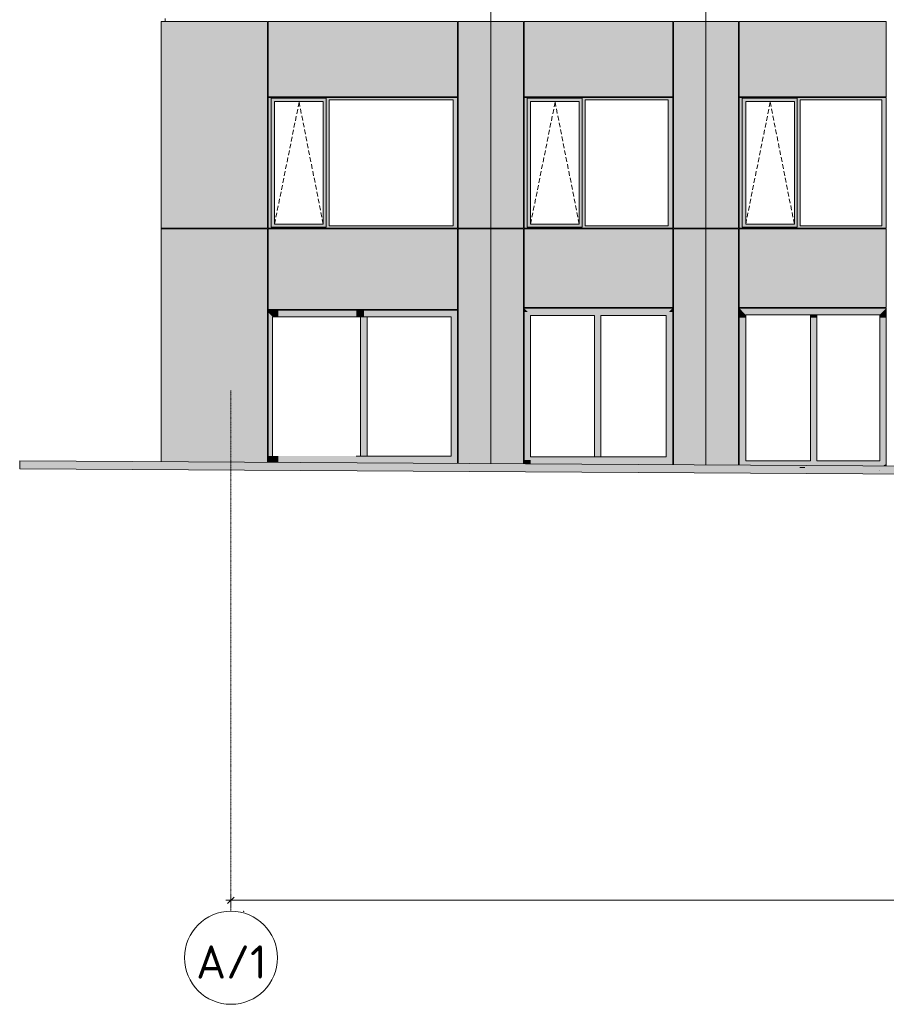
# Model space of a CAD drawing. Header units: millimetres. Extents: x 169383 to 755273, y -3871 to 302042.
# Tile 1 of 61: x 169383 to 182421, y -3871 to 10930. Entities that reach past the tile are written whole.
import ezdxf

# ---------------------------------------------------------------- set-up
doc = ezdxf.new("R2010")
doc.units = ezdxf.units.MM
doc.header["$MEASUREMENT"] = 0
doc.linetypes.add('OO_EOIAAY', pattern=[105.833361, 70.555568, -35.277793])
doc.linetypes.add('Штрихпунктирная', pattern=[6.702778, 3.527778, -1.763889, 0, -1.411111])
for name, color, linetype, lineweight in [('0_Ном._пера__1', 7, 'Continuous', 0), ('0_Ном._пера__120', 7, 'Continuous', 0), ('0_Ном._пера__141', 7, 'Continuous', 5), ('АР-Чертеж-Размеры.АР_Ном._пера__1', 7, 'Continuous', 0)]:
    doc.layers.add(name, color=color, linetype=linetype, lineweight=lineweight)
doc.layers.add('АР-Стены_внешние_.АР_Ном._пера__214', color=7, linetype='Continuous', lineweight=0, true_color=0xe2eaf1)
doc.layers.add('АР-Чертеж-Размеры.АР', color=7, linetype='Continuous')
doc.styles.add('РЎР“Р•РќР•Р\xa0РР\xa0_РЎРўРР›Р¬_1', font='isocpeur.ttf')
doc.styles.add('РЎР“Р•РќР•Р\xa0РР\xa0_РЎРўРР›Р¬_2', font='GOST_Common.ttf')
doc.dimstyles.new('СГЕНЕРИР_СТИЛЬ__1', dxfattribs={"dimtxt": 400, "dimasz": 95, "dimexe": 0.18, "dimexo": 0.0625, "dimgap": 0, "dimtad": 1, "dimtih": 1, "dimtoh": 1, "dimlfac": 0.001, "dimzin": 0, "dimdsep": 46, "dimtxsty": 'РЎР“Р•РќР•Р\xa0РР\xa0_РЎРўРР›Р¬_2', "dimblk": 'ARROWHEAD_6', "dimblk1": 'ARROWHEAD_6', "dimblk2": 'ARROWHEAD_6', "dimcen": 0.09, "dimse1": 1, "dimse2": 1, "dimclrd": 7, "dimclre": 7, "dimclrt": 7, "dimadec": 0, "dimazin": 0, "dimtfac": 1, "dimtdec": 4, "dimtmove": 0, "dimatfit": 3, "dimfxl": 0, "dimtolj": 1, "dimtzin": 0, "dimarcsym": 0})

# ---------------------------------------------------------------- blocks, each defined once
blk = doc.blocks.new('*D2')
at = {"layer": 'АР-Чертеж-Размеры.АР_Ном._пера__1', "color": 7, "linetype": 'Continuous', "lineweight": 0}
for p, q in [((172562, -2402), (172562, -2214)), ((216322, -2402), (216322, -2214)), ((172487, -2308), (172562, -2308)), ((172612, -2258), (172512, -2358)), ((172562, -2308), (216322, -2308)), ((216272, -2358), (216372, -2258)), ((216322, -2308), (216397, -2308))]:
    blk.add_line(p, q, dxfattribs=at)
at = {"layer": 'АР-Чертеж-Размеры.АР_Ном._пера__1', "color": 7, "lineweight": 0, "insert": (193785, -2228), "char_height": 400, "attachment_point": 7, "style": 'РЎР“Р•РќР•Р\xa0РР\xa0_РЎРўРР›Р¬_2'}
blk.add_mtext('\\A1;{\\pql;\\fGOST Common|b0|i0|c204|p0;\\W1.000000;43,76}', dxfattribs=at)
blk = doc.blocks.new('ARROWHEAD_6')
at = {"color": 0, "linetype": 'Continuous', "lineweight": 0}
for p, q in [((0, 0), (-1, 0)), ((-0.5, -0.5), (0.5, 0.5))]:
    blk.add_line(p, q, dxfattribs=at)

msp = doc.modelspace()

# ---------------------------------------------------------------- hatches: boundary and pattern name
at = {"layer": '0_Ном._пера__1', "linetype": 'Continuous', "lineweight": 0, "true_color": 0x000000}
for points in [[(173120.642, 9723.425), (173164.8, 9723.425), (173164.8, 9748.425), (175962.171, 9748.425), (175962.171, 9758.425), (173120.642, 9758.425)], [(173164.8, 7833.423), (173164.8, 9723.425), (173120.642, 9723.425), (173120.642, 7833.423)], [(173164.8, 9748.425), (173164.8, 9698.425), (173218.678, 9698.425), (173949.736, 9698.425), (173993.986, 9698.425), (173993.986, 9748.425)], [(173164.8, 9698.425), (173164.8, 7858.423), (173217.715, 7858.423), (173217.715, 9698.425)], [(173949.736, 7858.423), (173993.986, 7858.423), (173993.986, 9698.425), (173949.736, 9698.425)], [(175962.171, 9748.425), (173993.986, 9748.425), (173993.986, 9723.425), (174038.144, 9723.425), (175903.216, 9723.425), (175971.906, 9723.425), (175971.906, 9758.425), (175962.171, 9758.425)], [(173993.986, 9723.425), (173993.986, 7833.423), (174038.144, 7833.423), (174038.144, 9723.425)], [(175903.216, 7833.423), (175971.906, 7833.423), (175971.906, 9723.425), (175903.216, 9723.425)], [(176971.906, 9723.425), (177016.063, 9723.425), (177016.063, 9748.425), (179198.457, 9748.425), (179198.457, 9758.425), (176971.906, 9758.425)], [(177016.063, 7833.423), (177016.063, 9723.425), (176971.906, 9723.425), (176971.906, 7833.423)], [(177016.063, 9748.425), (177016.063, 9698.425), (177069.942, 9698.425), (177800.999, 9698.425), (177845.249, 9698.425), (177845.249, 9748.425)], [(177016.063, 9698.425), (177016.063, 7858.423), (177068.979, 7858.423), (177068.979, 9698.425)], [(177800.999, 7858.423), (177845.249, 7858.423), (177845.249, 9698.425), (177800.999, 9698.425)], [(179198.457, 9748.425), (177845.249, 9748.425), (177845.249, 9723.425), (177889.407, 9723.425), (179139.502, 9723.425), (179208.192, 9723.425), (179208.192, 9758.425), (179198.457, 9758.425)], [(177845.249, 9723.425), (177845.249, 7833.423), (177889.407, 7833.423), (177889.407, 9723.425)], [(179139.502, 7833.423), (179208.192, 7833.423), (179208.192, 9723.425), (179139.502, 9723.425)], [(180208.192, 9723.425), (180252.35, 9723.425), (180252.35, 9748.425), (182410.411, 9748.425), (182410.411, 9758.425), (180208.192, 9758.425)], [(180252.35, 7833.423), (180252.35, 9723.425), (180208.192, 9723.425), (180208.192, 7833.423)], [(180252.35, 9748.425), (180252.35, 9698.425), (180306.228, 9698.425), (181037.285, 9698.425), (181081.536, 9698.425), (181081.536, 9748.425)], [(180252.35, 9698.425), (180252.35, 7858.423), (180305.265, 7858.423), (180305.265, 9698.425)], [(181037.285, 7858.423), (181081.536, 7858.423), (181081.536, 9698.425), (181037.285, 9698.425)], [(182410.411, 9748.425), (181081.536, 9748.425), (181081.536, 9723.425), (181125.693, 9723.425), (182351.456, 9723.425), (182420.146, 9723.425), (182420.146, 9758.425), (182410.411, 9758.425)], [(181081.536, 9723.425), (181081.536, 7833.423), (181125.693, 7833.423), (181125.693, 9723.425)], [(182351.456, 7833.423), (182420.146, 7833.423), (182420.146, 9723.425), (182351.456, 9723.425)], [(173164.8, 7808.423), (173993.986, 7808.423), (173993.986, 7858.423), (173949.736, 7858.423), (173218.678, 7858.423), (173164.8, 7858.423)], [(177016.063, 7808.423), (177845.249, 7808.423), (177845.249, 7858.423), (177800.999, 7858.423), (177069.942, 7858.423), (177016.063, 7858.423)], [(180252.35, 7808.423), (181081.536, 7808.423), (181081.536, 7858.423), (181037.285, 7858.423), (180306.228, 7858.423), (180252.35, 7858.423)], [(173164.8, 7833.423), (173120.642, 7833.423), (173120.642, 7798.423), (175971.906, 7798.423), (175971.906, 7833.423), (175903.216, 7833.423), (174038.144, 7833.423), (173993.986, 7833.423), (173993.986, 7808.423), (173164.8, 7808.423)], [(177016.063, 7833.423), (176971.906, 7833.423), (176971.906, 7798.423), (179208.192, 7798.423), (179208.192, 7833.423), (179139.502, 7833.423), (177889.407, 7833.423), (177845.249, 7833.423), (177845.249, 7808.423), (177016.063, 7808.423)], [(180252.35, 7833.423), (180208.192, 7833.423), (180208.192, 7798.423), (182420.146, 7798.423), (182420.146, 7833.423), (182351.456, 7833.423), (181125.693, 7833.423), (181081.536, 7833.423), (181081.536, 7808.423), (180252.35, 7808.423)], [(173273.067, 6563), (173120.642, 6563), (173120.642, 6530.586), (173187.327, 6463), (173273.067, 6463)], [(173120.642, 4370), (173187.327, 4370), (173187.327, 6463), (173120.642, 6530.586)], [(173273.067, 6463), (174447.063, 6463), (174447.063, 6563), (173273.067, 6563)], [(174447.063, 6563), (174447.063, 6463), (174562.378, 6463), (174562.378, 6563)], [(174562.378, 6463), (175581.726, 6463), (175581.726, 6563), (174562.378, 6563)], [(175581.726, 6463), (175873.3, 6463), (175971.966, 6563), (175581.726, 6563)], [(175971.966, 4320), (175971.966, 6563), (175873.3, 6463), (175873.3, 4320)], [(177378.209, 6593), (176971.855, 6593), (177070.54, 6493), (177070.54, 6584), (177328.866, 6584), (177328.866, 6484), (177378.209, 6484)], [(177030.079, 6534), (176971.855, 6593), (176971.855, 6534)], [(176971.855, 6534), (176971.855, 4310), (177068.924, 4310), (177068.924, 4360), (177070.54, 4360), (177070.54, 6493), (177030.079, 6534)], [(177070.54, 6484), (177328.866, 6484), (177328.866, 6584), (177070.54, 6584)], [(178028.502, 6593), (177378.209, 6593), (177378.209, 6484), (178028.502, 6484)], [(178028.502, 6484), (178127.187, 6484), (178127.187, 6584), (178513.091, 6584), (178513.091, 6493), (178562.434, 6493), (178562.434, 6593), (178028.502, 6593)], [(178127.187, 6584), (178127.187, 6484), (178513.091, 6484), (178513.091, 6584)], [(179208.192, 6593), (178562.434, 6593), (178562.434, 6493), (178611.776, 6493), (178611.776, 6584), (179109.507, 6584), (179109.507, 6534), (179149.968, 6534)], [(178611.776, 6484), (179109.507, 6484), (179109.507, 6584), (178611.776, 6584)], [(179109.507, 4360), (179208.192, 4280), (179208.192, 6534), (179109.507, 6534)], [(179208.192, 6593), (179149.968, 6534), (179208.192, 6534)], [(180208.192, 6593), (180306.859, 6493), (180639.095, 6493), (180639.095, 6593)], [(180208.192, 6450), (180306.859, 6450), (180306.859, 6493), (180208.192, 6593)], [(180639.095, 6593), (180639.095, 6493), (181327.38, 6493), (181327.38, 6593)], [(181327.38, 6493), (181823.101, 6493), (181823.101, 6593), (181327.38, 6593)], [(181823.101, 6493), (182323.277, 6493), (182420.148, 6593), (181823.101, 6593)], [(182420.148, 6450), (182420.148, 6593), (182323.277, 6493), (182323.277, 6450)], [(174513.045, 6463), (174513.045, 4370), (174611.711, 4370), (174611.711, 6463)], [(178028.502, 4360), (178127.187, 4360), (178127.187, 6484), (178077.845, 6484), (178028.502, 6484)], [(178513.091, 6493), (178513.091, 6484), (178611.776, 6484), (178611.776, 6493)], [(180306.859, 4235.284), (180306.859, 6450), (180208.192, 6450), (180208.192, 4235.867)], [(181278.046, 6493), (181278.046, 6450), (181376.713, 6450), (181376.713, 6493)], [(181376.713, 6450), (181278.046, 6450), (181278.046, 4300), (181376.713, 4300)], [(182323.277, 4300), (182420.148, 4250.91), (182420.148, 6450), (182323.277, 6450)], [(169383.392, 4179.998), (186296.602, 4080.02), (189335.31, 4080.045), (199564.422, 3780.001), (201156.657, 3780.001), (203836.799, 3680), (205032.161, 3680), (206036.473, 3660), (206811.927, 3660), (217755.361, 3379.555), (219739.041, 3379.555), (219739.041, 3499.555), (217756.898, 3499.555), (206813.465, 3780), (206036.473, 3780), (205036.393, 3800), (203841.014, 3800), (201160.871, 3900.001), (199043.185, 3899.951), (189336.912, 4200.045), (186296.956, 4200.02), (169383.392, 4300)], [(173120.642, 4365.902), (173120.642, 4278.791), (173273.067, 4277.066), (173273.067, 4370), (173128.728, 4370)], [(173273.067, 4370), (173273.067, 4277.066), (174562.378, 4269.386), (174562.378, 4370)], [(174562.378, 4269.386), (175581.726, 4263.36), (175581.726, 4370), (174611.711, 4370), (174562.378, 4370)], [(175581.726, 4370), (175581.726, 4263.36), (175971.702, 4261.055), (175971.966, 4320), (175873.3, 4320), (175873.3, 4370)], [(176971.855, 4310), (176971.855, 4254.569), (177068.924, 4254.569), (177068.924, 4310)], [(177068.924, 4360), (177068.924, 4254.569), (177378.209, 4252.741), (177378.209, 4360)], [(178028.502, 4248.897), (178028.502, 4330), (178127.187, 4330), (178127.187, 4360), (177378.209, 4360), (177378.209, 4252.741)], [(178562.434, 4360), (178028.502, 4360), (178028.502, 4248.897), (178562.434, 4245.741)], [(178562.434, 4360), (178562.434, 4245.741), (179208.192, 4242.068), (179208.192, 4280), (179109.507, 4360)], [(180306.859, 4300), (180306.859, 4235.284), (180639.095, 4233.465), (180639.095, 4300)], [(180639.095, 4233.465), (181376.5, 4229.106), (181376.65, 4300), (180639.095, 4300)], [(181376.713, 4300), (181376.713, 4229.105), (181823.101, 4226.466), (181823.101, 4300)], [(182369.134, 4223.239), (182420.148, 4250.91), (182323.277, 4300), (181823.101, 4300), (181823.101, 4226.466)], [(182420.148, 4250.91), (182369.579, 4223.464), (182420.148, 4222.945)]]:
    msp.add_hatch(color=18, dxfattribs=at).paths.add_polyline_path(points)
at = {"layer": 'АР-Стены_внешние_.АР_Ном._пера__214', "linetype": 'Continuous', "lineweight": 0, "true_color": 0xe5e8eb}
for points in [[(171514.152, 7798.425), (173110.642, 7798.425), (173110.642, 10903.676), (171514.152, 10903.676)], [(173120.642, 10903.676), (173120.642, 9768.425), (175971.905, 9768.425), (175971.905, 10903.676)], [(176471.906, 10903.676), (175981.906, 10903.676), (175981.906, 7798.425), (176471.906, 7798.425)], [(176961.906, 10903.676), (176471.906, 10903.676), (176471.906, 7798.425), (176961.906, 7798.425)], [(176971.906, 10903.676), (176971.906, 9768.425), (179208.191, 9768.425), (179208.191, 10903.676)], [(179708.192, 10903.676), (179218.192, 10903.676), (179218.192, 7798.425), (179708.192, 7798.425)], [(180198.192, 10903.676), (179708.192, 10903.676), (179708.192, 7798.425), (180198.192, 7798.425)], [(180208.192, 10903.676), (180208.192, 9768.425), (182420.145, 9768.425), (182420.145, 10903.676)], [(171511.181, 7790), (171511.181, 6590), (171563.866, 6590), (171563.866, 4287.111), (173110.642, 4278.026), (173110.642, 7790)], [(173120.642, 7788.423), (173120.642, 6573), (175971.906, 6573), (175971.906, 7788.423)], [(175981.906, 7788.423), (175981.906, 4260.995), (176471.906, 4258.098), (176471.906, 7788.423)], [(176471.906, 7788.423), (176471.906, 4258.098), (176961.906, 4255.202), (176961.906, 7788.423)], [(176971.906, 7788.423), (176971.906, 6603), (179208.192, 6603), (179208.192, 7788.423)], [(179218.192, 4241.864), (179708.192, 4238.968), (179708.192, 7788.423), (179218.192, 7788.423)], [(179708.192, 7790), (179708.192, 4238.968), (179862.34, 4238.057), (179862.34, 7790)], [(179862.34, 4238.057), (180198.192, 4236.071), (180198.192, 7788.423), (179862.34, 7788.423)], [(180208.192, 6603), (182420.148, 6603), (182420.148, 7788.423), (180208.192, 7788.423)], [(171563.866, 6590), (171511.181, 6590), (171511.181, 4287.707), (171563.866, 4287.111)]]:
    msp.add_hatch(color=254, dxfattribs=at).paths.add_polyline_path(points)

# ---------------------------------------------------------------- linework, layer by layer
at = {"layer": '0_Ном._пера__1', "color": 7, "linetype": 'Штрихпунктирная', "lineweight": 0}
msp.add_line((172561.898, -2471.038), (172561.898, 5353.583), dxfattribs=at)
at = {"layer": '0_Ном._пера__1', "color": 7, "linetype": 'Continuous', "lineweight": 0, "flags": 128}
msp.add_lwpolyline([(169383.392, 4179.998), (186296.602, 4080.02), (189335.31, 4080.045), (199564.422, 3780.001), (201156.657, 3780.001), (203836.799, 3680), (205032.161, 3680), (206036.473, 3660), (206811.927, 3660), (217755.361, 3379.555), (219739.041, 3379.555), (219739.041, 3499.555), (217756.898, 3499.555), (206813.465, 3780), (206036.473, 3780), (205036.393, 3800), (203841.014, 3800), (201160.871, 3900.001), (199043.185, 3899.951), (189336.912, 4200.045), (186296.956, 4200.02), (169383.392, 4300)], close=True, dxfattribs=at)
at = {"layer": '0_Ном._пера__1', "color": 7, "linetype": 'Continuous', "lineweight": 0}
msp.add_circle((172561.898, -3171.038), 700, dxfattribs=at)
at = {"layer": '0_Ном._пера__1', "color": 7, "linetype": 'Штрихпунктирная', "lineweight": 0}
msp.add_point((172751.181, -2473.087), dxfattribs=at)
msp.add_point((172751.181, -2473.087), dxfattribs=at)
at = {"layer": '0_Ном._пера__120', "color": 7, "linetype": 'Continuous', "lineweight": 0}
for p, q in [((176471.906, 10903.676), (176471.906, 17248.425)), ((176471.906, 10903.676), (176471.906, 17248.425)), ((179708.192, 10903.676), (179708.192, 17248.425)), ((179708.192, 10903.676), (179708.192, 17248.425)), ((173110.642, 10903.676), (171512.415, 10903.676)), ((171514.152, 7798.425), (171514.152, 10903.676)), ((173110.642, 10903.676), (171514.152, 10903.676)), ((171574.221, 10948.425), (171574.221, 10903.425)), ((173110.642, 7798.425), (173110.642, 10903.676)), ((173120.642, 10903.676), (175971.906, 10903.676)), ((173120.642, 9768.425), (173120.642, 10903.676)), ((175971.905, 10903.676), (173120.642, 10903.676)), ((175971.905, 9768.425), (175971.905, 10903.676)), ((176471.906, 10903.676), (175981.906, 10903.676)), ((175981.906, 10903.676), (175981.906, 7798.425)), ((176471.906, 10903.676), (175981.906, 10903.676)), ((176961.906, 10903.676), (176471.906, 10903.676)), ((176961.906, 10903.676), (176471.906, 10903.676)), ((176471.906, 7788.423), (176471.906, 10903.676)), ((176471.906, 7788.423), (176471.906, 10903.676)), ((176961.906, 7798.425), (176961.906, 10903.676)), ((176971.906, 10903.676), (179208.192, 10903.676)), ((176971.906, 9768.425), (176971.906, 10903.676)), ((179208.191, 10903.676), (176971.906, 10903.676)), ((179208.191, 9768.425), (179208.191, 10903.676)), ((179708.192, 10903.676), (179218.192, 10903.676)), ((179218.192, 10903.676), (179218.192, 7798.425)), ((179708.192, 10903.676), (179218.192, 10903.676)), ((180198.192, 10903.676), (179708.192, 10903.676)), ((180198.192, 10903.676), (179708.192, 10903.676)), ((179708.192, 7788.423), (179708.192, 10903.676)), ((179708.192, 7788.423), (179708.192, 10903.676)), ((180198.192, 7798.425), (180198.192, 10903.676)), ((180208.192, 10903.676), (182420.146, 10903.676)), ((180208.192, 9768.425), (180208.192, 10903.676)), ((182420.145, 10903.676), (180208.192, 10903.676)), ((182420.145, 9768.425), (182420.145, 10903.676)), ((175971.905, 9768.425), (173120.642, 9768.425)), ((175971.906, 9758.425), (173120.642, 9758.425)), ((173130.546, 9758.425), (173120.642, 9758.425)), ((173120.642, 9758.425), (173120.642, 9723.425)), ((173120.642, 9723.425), (173120.642, 7833.423)), ((173164.8, 9723.425), (173164.8, 9748.425)), ((173164.8, 9748.425), (173993.986, 9748.425)), ((173164.8, 9723.425), (173164.8, 7812.999)), ((173948.773, 9698.425), (173217.715, 9698.425)), ((173217.715, 9698.425), (173217.715, 7858.423)), ((173948.773, 9698.425), (173949.736, 9698.425)), ((173949.736, 9698.425), (173949.736, 7858.423)), ((173993.986, 9748.425), (173993.986, 9723.425)), ((173993.986, 9723.425), (173993.986, 7833.423)), ((174038.144, 7833.423), (174038.144, 9723.425)), ((174038.144, 9723.425), (175903.216, 9723.425)), ((175903.216, 9723.425), (175903.216, 7833.423)), ((175971.906, 9723.425), (175971.906, 9758.425)), ((175971.906, 7833.423), (175971.906, 9723.425)), ((179208.191, 9768.425), (176971.906, 9768.425)), ((179208.192, 9758.425), (176971.906, 9758.425)), ((176981.81, 9758.425), (176971.906, 9758.425)), ((176971.906, 9758.425), (176971.906, 9723.425)), ((176971.906, 9723.425), (176971.906, 7833.423)), ((177016.063, 9723.425), (177016.063, 9748.425)), ((177016.063, 9748.425), (177845.249, 9748.425)), ((177016.063, 9723.425), (177016.063, 7812.999)), ((177800.036, 9698.425), (177068.979, 9698.425)), ((177068.979, 9698.425), (177068.979, 7858.423)), ((177800.036, 9698.425), (177800.999, 9698.425)), ((177800.999, 9698.425), (177800.999, 7858.423)), ((177845.249, 9748.425), (177845.249, 9723.425)), ((177845.249, 9723.425), (177845.249, 7833.423)), ((177889.407, 7833.423), (177889.407, 9723.425)), ((177889.407, 9723.425), (179139.502, 9723.425)), ((179139.502, 9723.425), (179139.502, 7833.423)), ((179208.192, 9723.425), (179208.192, 9758.425)), ((179208.192, 7833.423), (179208.192, 9723.425)), ((182420.145, 9768.425), (180208.192, 9768.425)), ((182420.146, 9758.425), (180208.192, 9758.425)), ((180218.096, 9758.425), (180208.192, 9758.425)), ((180208.192, 9758.425), (180208.192, 9723.425)), ((180208.192, 9723.425), (180208.192, 7833.423)), ((180252.35, 9723.425), (180252.35, 9748.425)), ((180252.35, 9748.425), (181081.536, 9748.425)), ((180252.35, 9723.425), (180252.35, 7812.999)), ((181036.323, 9698.425), (180305.265, 9698.425)), ((180305.265, 9698.425), (180305.265, 7858.423)), ((181036.323, 9698.425), (181037.285, 9698.425)), ((181037.285, 9698.425), (181037.285, 7858.423)), ((181081.536, 9748.425), (181081.536, 9723.425)), ((181081.536, 9723.425), (181081.536, 7833.423)), ((181125.693, 7833.423), (181125.693, 9723.425)), ((181125.693, 9723.425), (182351.456, 9723.425)), ((182351.456, 9723.425), (182351.456, 7833.423)), ((182420.146, 9723.425), (182420.146, 9758.425)), ((182420.146, 7833.423), (182420.146, 9723.425)), ((173217.715, 7858.423), (173948.773, 7858.423)), ((173949.736, 7858.423), (173948.773, 7858.423)), ((177068.979, 7858.423), (177800.036, 7858.423)), ((177800.999, 7858.423), (177800.036, 7858.423)), ((180305.265, 7858.423), (181036.323, 7858.423)), ((181037.285, 7858.423), (181036.323, 7858.423)), ((171511.181, 7790), (171511.181, 6590)), ((173110.642, 7788.423), (171511.181, 7788.423)), ((171563.866, 7798.425), (171514.152, 7798.425)), ((173110.642, 7798.425), (171563.866, 7798.425)), ((171574.221, 7798.425), (171574.221, 7788.423)), ((173110.642, 4277.967), (173110.642, 7788.423)), ((173120.642, 7833.423), (173120.642, 7798.423)), ((173130.27, 7798.425), (173120.642, 7798.425)), ((173120.642, 7798.423), (173130.467, 7798.423)), ((173120.642, 6573), (173120.642, 7788.423)), ((173120.642, 7788.423), (175971.906, 7788.423)), ((173130.467, 7798.423), (175962.091, 7798.423)), ((173993.986, 7812.999), (173164.8, 7812.999)), ((173993.986, 7833.423), (173993.986, 7812.999)), ((175903.216, 7833.423), (174038.144, 7833.423)), ((175962.091, 7798.423), (175971.906, 7798.423)), ((175971.906, 7798.423), (175971.906, 7833.423)), ((175971.906, 6573), (175971.906, 7788.423)), ((176471.906, 7798.425), (175981.906, 7798.425)), ((176471.906, 7788.423), (175981.906, 7788.423)), ((175981.906, 4260.995), (175981.906, 7788.423)), ((176961.906, 7798.425), (176471.906, 7798.425)), ((176471.906, 7790), (176471.906, 4258.098)), ((176961.906, 7788.423), (176471.906, 7788.423)), ((176961.906, 4255.202), (176961.906, 7788.423)), ((176971.906, 7833.423), (176971.906, 7798.423)), ((176981.534, 7798.425), (176971.906, 7798.425)), ((176971.906, 7798.423), (176981.73, 7798.423)), ((176971.906, 7788.423), (176971.906, 6603)), ((176971.906, 7788.423), (179208.192, 7788.423)), ((176981.73, 7798.423), (179198.378, 7798.423)), ((177845.249, 7812.999), (177016.063, 7812.999)), ((177845.249, 7833.423), (177845.249, 7812.999)), ((179139.502, 7833.423), (177889.407, 7833.423)), ((179198.378, 7798.423), (179208.192, 7798.423)), ((179208.192, 7798.423), (179208.192, 7833.423)), ((179208.192, 7788.423), (179208.192, 6603)), ((179708.192, 7798.425), (179218.192, 7798.425)), ((179708.192, 7788.423), (179218.192, 7788.423)), ((179218.192, 4241.864), (179218.192, 7788.423)), ((180198.192, 7798.425), (179708.192, 7798.425)), ((179708.192, 4238.968), (179708.192, 7790)), ((179708.192, 7788.423), (179862.34, 7788.423)), ((180198.192, 7788.423), (179862.34, 7788.423)), ((180198.192, 4236.071), (180198.192, 7788.423)), ((180208.192, 7833.423), (180208.192, 7798.423)), ((180217.82, 7798.425), (180208.192, 7798.425)), ((180208.192, 7798.423), (180218.017, 7798.423)), ((180208.192, 6603), (180208.192, 7788.423)), ((182420.148, 7788.423), (180208.192, 7788.423)), ((180218.017, 7798.423), (182410.332, 7798.423)), ((181081.536, 7812.999), (180252.35, 7812.999)), ((181081.536, 7833.423), (181081.536, 7812.999)), ((182351.456, 7833.423), (181125.693, 7833.423)), ((182410.332, 7798.423), (182420.146, 7798.423)), ((182420.146, 7798.423), (182420.146, 7833.423)), ((182420.148, 7788.423), (182420.148, 6603)), ((171511.181, 4287.422), (171511.181, 6590)), ((175971.906, 6573), (173120.515, 6573)), ((173120.642, 4277.967), (173120.642, 6563)), ((173120.642, 6563), (173273.067, 6563)), ((173273.067, 6563), (174447.063, 6563)), ((174447.063, 6563), (174562.378, 6563)), ((174562.378, 6563), (175581.726, 6563)), ((175581.726, 6563), (175971.966, 6563)), ((175971.966, 6563), (175971.966, 4261.054)), ((176971.855, 6593), (177378.209, 6593)), ((176971.855, 6534), (176971.855, 6593)), ((176971.855, 4255.143), (176971.855, 6534)), ((179208.192, 6603), (176971.906, 6603)), ((177378.209, 6593), (178077.845, 6593)), ((178077.845, 6593), (178562.434, 6593)), ((178562.434, 6593), (179208.192, 6593)), ((179208.192, 6593), (179208.192, 6534)), ((179208.192, 6534), (179208.192, 4241.924)), ((180208.192, 6603), (182420.148, 6603)), ((180208.192, 6593), (180639.095, 6593)), ((180208.192, 6450), (180208.192, 6593)), ((180639.095, 6593), (181327.38, 6593)), ((181327.38, 6593), (181823.101, 6593)), ((181823.101, 6593), (182420.148, 6593)), ((182420.148, 6593), (182420.148, 6450)), ((173187.327, 6463), (173273.067, 6463)), ((173187.327, 4370), (173187.327, 6463)), ((173273.067, 6463), (174447.063, 6463)), ((174447.063, 6463), (174562.378, 6463)), ((174513.045, 4370), (174513.045, 6463)), ((174562.378, 6463), (174611.711, 6463)), ((174611.711, 6463), (175581.726, 6463)), ((174611.711, 4370), (174611.711, 6463)), ((175581.726, 6463), (175873.3, 6463)), ((175873.3, 6463), (175873.3, 4370)), ((177328.866, 6484), (177070.54, 6484)), ((177070.54, 4360), (177070.54, 6484)), ((177427.551, 6484), (177328.866, 6484)), ((178028.502, 6484), (177427.551, 6484)), ((178028.502, 4360), (178028.502, 6484)), ((178513.091, 6484), (178127.187, 6484)), ((178127.187, 4360), (178127.187, 6484)), ((178611.776, 6484), (178513.091, 6484)), ((179109.507, 6484), (178611.776, 6484)), ((179109.507, 6484), (179109.507, 4360)), ((180208.192, 4235.867), (180208.192, 6450)), ((180306.859, 6493), (180639.095, 6493)), ((180306.859, 6450), (180306.859, 6493)), ((180306.859, 4300), (180306.859, 6450)), ((180639.095, 6493), (181278.046, 6493)), ((181278.046, 6450), (181278.046, 6493)), ((181278.046, 6493), (181327.38, 6493)), ((181278.046, 4300), (181278.046, 6450)), ((181327.38, 6493), (181376.713, 6493)), ((181376.713, 6493), (181823.101, 6493)), ((181376.713, 6450), (181376.713, 6493)), ((181376.713, 4300), (181376.713, 6450)), ((181823.101, 6493), (182323.277, 6493)), ((182323.277, 6493), (182323.277, 6450)), ((182323.277, 6450), (182323.277, 4300)), ((182420.148, 6450), (182420.148, 4222.945)), ((174447.063, 4370), (174463.712, 4370)), ((174463.712, 4370), (174513.045, 4370)), ((174513.045, 4370), (174562.378, 4370)), ((174562.378, 4370), (174611.711, 4370)), ((174611.711, 4370), (175581.726, 4370)), ((175581.726, 4370), (175873.3, 4370)), ((175971.966, 4320), (175971.966, 4305.236)), ((176971.855, 4299.695), (176971.855, 4310)), ((177070.54, 4360), (177378.209, 4360)), ((177378.209, 4360), (178028.502, 4360)), ((178127.187, 4360), (178028.502, 4360)), ((178127.187, 4360), (178562.434, 4360)), ((178562.434, 4360), (179109.507, 4360)), ((180306.859, 4300), (180639.095, 4300)), ((180639.095, 4300), (181278.046, 4300)), ((181376.713, 4300), (181376.713, 4330)), ((181376.713, 4300), (182323.277, 4300)), ((181376.713, 4300), (181823.101, 4300)), ((180208.192, 4261.633), (180208.192, 4280)), ((181120.329, 4199.695), (181196.932, 4199.695)), ((182316.768, 4147.915), (182316.768, 4148.279)), ((182323.277, 4148.18), (182323.277, 4147.811))]:
    msp.add_line(p, q, dxfattribs=at)
at = {"layer": '0_Ном._пера__120', "color": 7, "linetype": 'OO_EOIAAY', "lineweight": 0}
for p, q in [((173586.736, 9688.425), (173217.715, 7858.423)), ((173949.736, 7858.423), (173586.736, 9688.425)), ((177438, 9688.425), (177068.979, 7858.423)), ((177800.999, 7858.423), (177438, 9688.425)), ((180674.286, 9688.425), (180305.265, 7858.423)), ((181037.285, 7858.423), (180674.286, 9688.425))]:
    msp.add_line(p, q, dxfattribs=at)
at = {"layer": '0_Ном._пера__141', "color": 7, "linetype": 'Continuous', "lineweight": 5}
msp.add_circle((172751.181, -3163.538), 0.5, dxfattribs=at)

# ---------------------------------------------------------------- texts
at = {"layer": '0_Ном._пера__141', "color": 7, "linetype": 'Continuous', "lineweight": 5, "insert": (172038.023, -3486.119), "char_height": 500, "attachment_point": 7, "style": 'РЎР“Р•РќР•Р\xa0РР\xa0_РЎРўРР›Р¬_1'}
msp.add_mtext('\\A1;{\\pql;\\fISOCPEUR|b0|i0|c204|p0;\\W1.000000;А/1}', dxfattribs=at)

# ---------------------------------------------------------------- dimensions: what is measured, and where the dimension line sits
at = {"layer": 'АР-Чертеж-Размеры.АР', "color": 7, "linetype": 'Continuous', "lineweight": 0}
dim = msp.add_linear_dim(base=(216321.898, -2308.229), p1=(172561.898, 5353.583), p2=(216321.898, 5150.093), dimstyle='СГЕНЕРИР_СТИЛЬ__1', dxfattribs=at)
dim.commit()
dim.dimension.update_dxf_attribs({"geometry": '*D2', "text_midpoint": (194455.408, -2028.229), "dimtype": 160})

doc.saveas('drawing.dxf')
